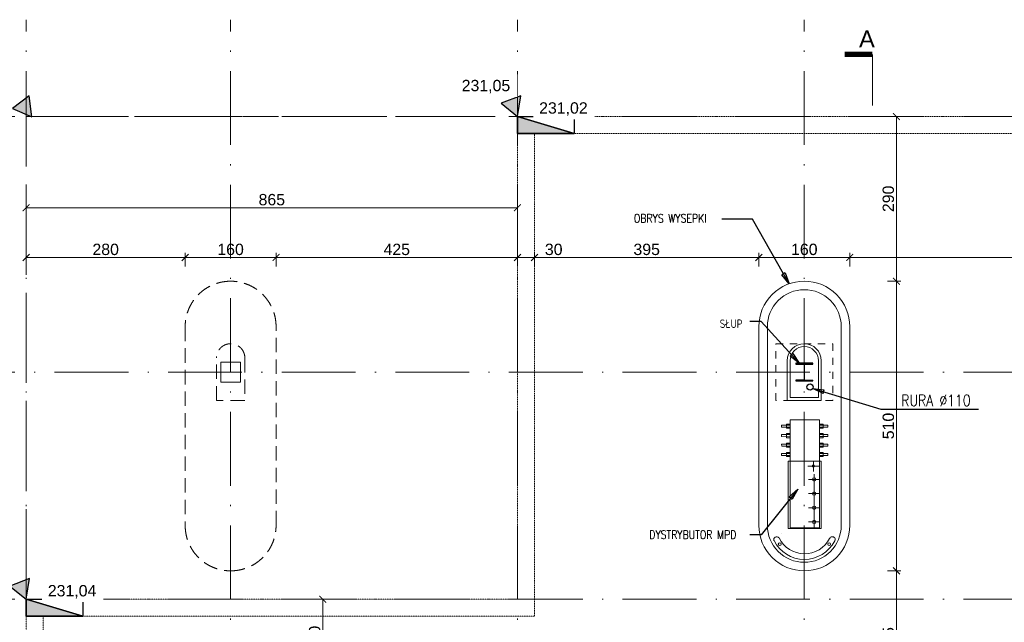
# Model space of a CAD drawing. Extents: x 256490 to 7565828, y -103950 to 5881792.
# Tile 81 of 99: x 266688 to 284023, y -23492 to -12881. Entities that reach past the tile are written whole.
import ezdxf

# ---------------------------------------------------------------- set-up
doc = ezdxf.new("R2010")
doc.units = 0
doc.header["$MEASUREMENT"] = 0
for name, pattern in [('DASHDOT', [20, 13, -3.4, 0.2, -3.4]), ('DASHED', [19.05, 12.7, -6.35]), ('GLOBAL-DASH-DOT-1', [18.5, 12, -3, 0.5, -3]), ('HIDDEN2', [6.175, 3.175, -3]), ('Przerywana', [500, 300, -200])]:
    doc.linetypes.add(name, pattern=pattern)
for name, color, linetype, lineweight in [('-AGP1_widokowe', 7, 'Continuous', 15), ('_A_LINIA KROJENIA', 51, 'GLOBAL-DASH-DOT-1', 18), ('_A_LINIA KROJENIA TEKST', 41, 'GLOBAL-DASH-DOT-1', 25), ('BK_Beton', 140, 'Continuous', 15), ('BK_Opisy', 31, 'Continuous', 20), ('CZ-GR', 14, 'Continuous', 30), ('CZ-SR', 106, 'Continuous', 13), ('linii', 7, 'Continuous', 15), ('OSIE', 7, 'Continuous', 5), ('Wiata', 250, 'Continuous', 20)]:
    doc.layers.add(name, color=color, linetype=linetype, lineweight=lineweight)
for name, color, linetype in [('100_rzut_okna', 1, 'Continuous'), ('g dystrybutory', 7, 'Continuous'), ('TB_WYMIAROWANIE', 5, 'Continuous')]:
    doc.layers.add(name, color=color, linetype=linetype)
doc.layers.add('wymiary', color=7, linetype='Continuous', lineweight=5, true_color=0x7f7f7f)
doc.layers.add('zz-odwodnienie', color=7, linetype='Continuous', true_color=0x334f61)
doc.styles.add('ARIAL', font='arial.ttf')
doc.styles.add('ROMANS', font='simplex.shx', dxfattribs={"width": 0.8, "oblique": 15})
doc.styles.add('styl1', font='simplex.shx', dxfattribs={"oblique": 5})
doc.dimstyles.new('1_100', dxfattribs={"dimscale": 10, "dimtxt": 25, "dimasz": 20, "dimexe": 10, "dimexo": 10, "dimgap": 1, "dimtad": 0, "dimdec": 0, "dimzin": 0, "dimdsep": 46, "dimtxsty": 'ROMANS', "dimblk1": 'OBLIQUE', "dimblk2": 'OBLIQUE', "dimsah": 1, "dimcen": 0, "dimdle": 10, "dimclrd": 256, "dimclre": 256, "dimclrt": 2, "dimadec": 0, "dimazin": 0, "dimtfac": 0.4, "dimtdec": 0, "dimtmove": 0, "dimatfit": 3, "dimldrblk": 'CLOSEDBLANK', "dimfxl": 1, "dimtvp": 1, "dimtolj": 1, "dimtzin": 0, "dimarcsym": 0})
doc.dimstyles.new('mosstowy 1-100', dxfattribs={"dimscale": 20, "dimtxt": 10, "dimasz": 6, "dimexe": 4, "dimexo": 4, "dimgap": 2, "dimtad": 1, "dimdec": 0, "dimlfac": 0.1, "dimtxsty": 'ARIAL', "dimblk": 'ARCHTICK', "dimcen": 4, "dimclrd": 256, "dimclre": 256, "dimclrt": 7, "dimadec": 0, "dimazin": 0, "dimtfac": 1, "dimtdec": 0, "dimtmove": 1, "dimatfit": 3, "dimfxl": 8, "dimfxlon": 1, "dimlwd": -1, "dimlwe": 9, "dimarcsym": 0})

# ---------------------------------------------------------------- blocks, each defined once
blk = doc.blocks.new('_ArchTick')
at = {"layer": '100_rzut_okna', "color": 0, "linetype": 'Continuous', "const_width": 0.15}
blk.add_lwpolyline([(-0.5, -0.5), (0.5, 0.5)], dxfattribs=at)
blk = doc.blocks.new('*D1612')
at = {"layer": 'Defpoints', "color": 0}
for p in [(280502, -22585), (282124, -22585), (280502, -25035)]:
    blk.add_point(p, dxfattribs=at)
at = {"layer": 'wymiary', "lineweight": 9}
for p, q in [((281964, -22585), (282204, -22585)), ((281964, -25035), (282204, -25035))]:
    blk.add_line(p, q, dxfattribs=at)
at = {"layer": 'wymiary'}
blk.add_line((282124, -25035), (282124, -22585), dxfattribs=at)
at = {"layer": 'wymiary', "xscale": 120, "yscale": 120, "zscale": 120}
for p, rotation in [((282124, -22585), 90), ((282124, -25035), 270)]:
    blk.add_blockref('_ArchTick', p, dxfattribs=dict(at, rotation=rotation))
at = {"layer": 'wymiary', "color": 7, "insert": (281982, -23810), "char_height": 200, "attachment_point": 5, "rotation": 90, "style": 'ARIAL'}
blk.add_mtext('245', dxfattribs=at)
blk = doc.blocks.new('*D1613')
at = {"layer": 'Defpoints', "color": 0}
for p in [(280502, -17487), (282124, -17487), (280502, -22585)]:
    blk.add_point(p, dxfattribs=at)
at = {"layer": 'wymiary', "lineweight": 9}
for p, q in [((281964, -17487), (282204, -17487)), ((281964, -22585), (282204, -22585))]:
    blk.add_line(p, q, dxfattribs=at)
at = {"layer": 'wymiary'}
blk.add_line((282124, -22585), (282124, -17487), dxfattribs=at)
at = {"layer": 'wymiary', "xscale": 120, "yscale": 120, "zscale": 120}
for p, rotation in [((282124, -17487), 90), ((282124, -22585), 270)]:
    blk.add_blockref('_ArchTick', p, dxfattribs=dict(at, rotation=rotation))
at = {"layer": 'wymiary', "color": 7, "insert": (281982, -20036), "char_height": 200, "attachment_point": 5, "rotation": 90, "style": 'ARIAL'}
blk.add_mtext('510', dxfattribs=at)
blk = doc.blocks.new('*D1615')
at = {"layer": 'Defpoints', "color": 0}
for p in [(280502, -14586), (282124, -14586), (280502, -17486)]:
    blk.add_point(p, dxfattribs=at)
at = {"layer": 'wymiary', "lineweight": 9}
for p, q in [((281964, -14586), (282204, -14586)), ((281964, -17486), (282204, -17486))]:
    blk.add_line(p, q, dxfattribs=at)
at = {"layer": 'wymiary'}
blk.add_line((282124, -17486), (282124, -14586), dxfattribs=at)
at = {"layer": 'wymiary', "xscale": 120, "yscale": 120, "zscale": 120}
for p, rotation in [((282124, -14586), 90), ((282124, -17486), 270)]:
    blk.add_blockref('_ArchTick', p, dxfattribs=dict(at, rotation=rotation))
at = {"layer": 'wymiary', "color": 7, "insert": (281982, -16036), "char_height": 200, "attachment_point": 5, "rotation": 90, "style": 'ARIAL'}
blk.add_mtext('290', dxfattribs=at)
blk = doc.blocks.new('*D1616')
at = {"layer": 'Defpoints', "color": 0}
for p in [(270402, -23086), (272024, -23086), (270402, -24486)]:
    blk.add_point(p, dxfattribs=at)
at = {"layer": 'wymiary', "lineweight": 9}
for p, q in [((271864, -23086), (272104, -23086)), ((271864, -24486), (272104, -24486))]:
    blk.add_line(p, q, dxfattribs=at)
at = {"layer": 'wymiary'}
blk.add_line((272024, -24486), (272024, -23086), dxfattribs=at)
at = {"layer": 'wymiary', "xscale": 120, "yscale": 120, "zscale": 120}
for p, rotation in [((272024, -23086), 90), ((272024, -24486), 270)]:
    blk.add_blockref('_ArchTick', p, dxfattribs=dict(at, rotation=rotation))
at = {"layer": 'wymiary', "color": 7, "insert": (271882, -23786), "char_height": 200, "attachment_point": 5, "rotation": 90, "style": 'ARIAL'}
blk.add_mtext('140', dxfattribs=at)
blk = doc.blocks.new('*D1620')
at = {"layer": 'Defpoints', "color": 0}
for p in [(281302, -17069), (281302, -18286), (289802, -18364)]:
    blk.add_point(p, dxfattribs=at)
at = {"layer": 'wymiary', "lineweight": 9}
for p, q in [((281302, -17229), (281302, -16989)), ((289802, -17229), (289802, -16989))]:
    blk.add_line(p, q, dxfattribs=at)
at = {"layer": 'wymiary'}
blk.add_line((289802, -17069), (281302, -17069), dxfattribs=at)
at = {"layer": 'wymiary', "xscale": 120, "yscale": 120, "zscale": 120, "rotation": 180}
blk.add_blockref('_ArchTick', (281302, -17069), dxfattribs=at)
at = {"layer": 'wymiary', "xscale": 120, "yscale": 120, "zscale": 120}
blk.add_blockref('_ArchTick', (289802, -17069), dxfattribs=at)
at = {"layer": 'wymiary', "color": 7, "insert": (285552, -16927), "char_height": 200, "attachment_point": 5, "style": 'ARIAL'}
blk.add_mtext('850', dxfattribs=at)
blk = doc.blocks.new('*D1621')
at = {"layer": 'Defpoints', "color": 0}
for p in [(279702, -17069), (279702, -18286), (281302, -18286)]:
    blk.add_point(p, dxfattribs=at)
at = {"layer": 'wymiary', "lineweight": 9}
for p, q in [((279702, -17229), (279702, -16989)), ((281302, -17229), (281302, -16989))]:
    blk.add_line(p, q, dxfattribs=at)
at = {"layer": 'wymiary'}
blk.add_line((281302, -17069), (279702, -17069), dxfattribs=at)
at = {"layer": 'wymiary', "xscale": 120, "yscale": 120, "zscale": 120, "rotation": 180}
blk.add_blockref('_ArchTick', (279702, -17069), dxfattribs=at)
at = {"layer": 'wymiary', "xscale": 120, "yscale": 120, "zscale": 120}
blk.add_blockref('_ArchTick', (281302, -17069), dxfattribs=at)
at = {"layer": 'wymiary', "color": 7, "insert": (280502, -16927), "char_height": 200, "attachment_point": 5, "style": 'ARIAL'}
blk.add_mtext('160', dxfattribs=at)
blk = doc.blocks.new('*D1622')
at = {"layer": 'Defpoints', "color": 0}
for p in [(271202, -17069), (275452, -18429), (271202, -18670)]:
    blk.add_point(p, dxfattribs=at)
at = {"layer": 'wymiary', "lineweight": 9}
for p, q in [((271202, -17229), (271202, -16989)), ((275452, -17229), (275452, -16989))]:
    blk.add_line(p, q, dxfattribs=at)
at = {"layer": 'wymiary'}
blk.add_line((275452, -17069), (271202, -17069), dxfattribs=at)
at = {"layer": 'wymiary', "xscale": 120, "yscale": 120, "zscale": 120, "rotation": 180}
blk.add_blockref('_ArchTick', (271202, -17069), dxfattribs=at)
at = {"layer": 'wymiary', "xscale": 120, "yscale": 120, "zscale": 120}
blk.add_blockref('_ArchTick', (275452, -17069), dxfattribs=at)
at = {"layer": 'wymiary', "color": 7, "insert": (273327, -16927), "char_height": 200, "attachment_point": 5, "style": 'ARIAL'}
blk.add_mtext('425', dxfattribs=at)
blk = doc.blocks.new('*D1623')
at = {"layer": 'Defpoints', "color": 0}
for p in [(269602, -17069), (269602, -18286), (271201, -18239)]:
    blk.add_point(p, dxfattribs=at)
at = {"layer": 'wymiary', "lineweight": 9}
for p, q in [((269602, -17229), (269602, -16989)), ((271201, -17229), (271201, -16989))]:
    blk.add_line(p, q, dxfattribs=at)
at = {"layer": 'wymiary'}
blk.add_line((271201, -17069), (269602, -17069), dxfattribs=at)
at = {"layer": 'wymiary', "xscale": 120, "yscale": 120, "zscale": 120, "rotation": 180}
blk.add_blockref('_ArchTick', (269602, -17069), dxfattribs=at)
at = {"layer": 'wymiary', "xscale": 120, "yscale": 120, "zscale": 120}
blk.add_blockref('_ArchTick', (271201, -17069), dxfattribs=at)
at = {"layer": 'wymiary', "color": 7, "insert": (270401, -16927), "char_height": 200, "attachment_point": 5, "style": 'ARIAL'}
blk.add_mtext('160', dxfattribs=at)
blk = doc.blocks.new('*D1624')
at = {"layer": 'Defpoints', "color": 0}
for p in [(266802, -17069), (266802, -18049), (269602, -18625)]:
    blk.add_point(p, dxfattribs=at)
at = {"layer": 'wymiary', "lineweight": 9}
for p, q in [((266802, -17229), (266802, -16989)), ((269602, -17229), (269602, -16989))]:
    blk.add_line(p, q, dxfattribs=at)
at = {"layer": 'wymiary'}
blk.add_line((269602, -17069), (266802, -17069), dxfattribs=at)
at = {"layer": 'wymiary', "xscale": 120, "yscale": 120, "zscale": 120, "rotation": 180}
blk.add_blockref('_ArchTick', (266802, -17069), dxfattribs=at)
at = {"layer": 'wymiary', "xscale": 120, "yscale": 120, "zscale": 120}
blk.add_blockref('_ArchTick', (269602, -17069), dxfattribs=at)
at = {"layer": 'wymiary', "color": 7, "insert": (268202, -16927), "char_height": 200, "attachment_point": 5, "style": 'ARIAL'}
blk.add_mtext('280', dxfattribs=at)
blk = doc.blocks.new('dys')
at = {"layer": 'g dystrybutory', "color": 0, "lineweight": 9, "ltscale": 2}
for p, q in [((4219645, 944803, 0), (4220115, 945011, 0)), ((4220115, 945011, 0), (4220886, 943272, 0)), ((4220415, 943064, 0), (4219645, 944803, 0)), ((4219687, 944707, 0), (4219861, 944784, 0)), ((4220111, 943977, 0), (4219729, 944840, 0)), ((4220415, 943064, 0), (4220886, 943272, 0))]:
    blk.add_line(p, q, dxfattribs=at)
at = {"layer": 'g dystrybutory', "color": 0, "linetype": 'Przerywana', "lineweight": 9, "ltscale": 2}
for p, q in [((4219788, 944478, 0), (4219962, 944555, 0)), ((4219890, 944250, 0), (4220063, 944327, 0)), ((4219991, 944021, 0), (4220164, 944098, 0)), ((4220621, 943951, 0), (4220090, 943716, 0)), ((4220591, 943938, 0), (4220120, 943729, 0)), ((4220220, 943764, 0), (4220143, 943938, 0)), ((4220097, 943812, 0), (4220271, 943889, 0))]:
    blk.add_line(p, q, dxfattribs=at)
at = {"layer": 'g dystrybutory', "color": 0, "lineweight": 9, "ltscale": 2, "elevation": 0}
for points in [[(4220090, 943716), (4219610, 944800), (4220141, 945034), (4220621, 943951)], [(4220646, 943814), (4220632, 943846), (4220768, 943907), (4220782, 943875)], [(4220721, 943645), (4220691, 943711), (4220751, 943738), (4220780, 943671)], [(4220713, 943662), (4220699, 943694), (4220835, 943754), (4220850, 943722)], [(4220175, 943606), (4220161, 943638), (4220024, 943577), (4220038, 943545)], [(4220183, 943588), (4220153, 943655), (4220093, 943629), (4220123, 943562)], [(4220788, 943492), (4220759, 943559), (4220818, 943586), (4220848, 943519)], [(4220781, 943510), (4220766, 943542), (4220903, 943602), (4220917, 943570)], [(4220242, 943453), (4220228, 943485), (4220092, 943425), (4220106, 943393)], [(4220250, 943436), (4220220, 943503), (4220161, 943476), (4220190, 943410)], [(4220856, 943340), (4220826, 943407), (4220886, 943433), (4220915, 943366)], [(4220848, 943358), (4220834, 943389), (4220970, 943450), (4220984, 943418)], [(4220310, 943301), (4220295, 943333), (4220159, 943273), (4220173, 943241)], [(4220317, 943284), (4220288, 943351), (4220228, 943324), (4220258, 943257)], [(4220377, 943149), (4220363, 943181), (4220226, 943120), (4220241, 943088)], [(4220385, 943132), (4220355, 943198), (4220296, 943172), (4220325, 943105)]]:
    blk.add_lwpolyline(points, close=True, dxfattribs=at)
blk.add_lwpolyline([(4220621, 943951), (4220141, 945034), (4219610, 944800), (4220090, 943716)], dxfattribs=at)
at = {"layer": 'g dystrybutory', "color": 0, "linetype": 'Przerywana', "lineweight": 9, "ltscale": 2, "elevation": 0}
blk.add_lwpolyline([(4220653, 943797), (4220624, 943864), (4220683, 943890), (4220713, 943823)], close=True, dxfattribs=at)
at = {"layer": 'g dystrybutory', "color": 0, "lineweight": 9, "ltscale": 2}
for centre, radius in [((4219772, 944744, 0), 30), ((4219873, 944516, 0), 30), ((4219974, 944287, 0), 30), ((4220075, 944059, 0), 30), ((4220182, 943849, 0), 21)]:
    blk.add_circle(centre, radius, dxfattribs=at)
at = {"layer": 'g dystrybutory', "color": 0, "lineweight": 9, "extrusion": (-4.68905e-07, 1.03899e-06, 1)}
blk.add_arc((4219915, 944760, -1), 500, 52.5735, 52.6208, dxfattribs=at)
blk = doc.blocks.new('fgdfgdg')
at = {"layer": 'linii', "color": 0, "linetype": 'Continuous'}
for centre in [(7387285.627, 5664768.655), (7387286.352, 5664768.173)]:
    blk.add_circle(centre, 0.025, dxfattribs=at)
for centre, radius, start, end in [((7387286.174, 5664768.691), 0.6, 173.0946, 299.0991), ((7387285.627, 5664768.754), 0.0502, 359.6409, 169.8157), ((7387286.174, 5664768.691), 0.5, 172.7678, 298.7723), ((7387286.444, 5664768.212), 0.0502, 295.8202, 125.6453)]:
    blk.add_arc(centre, radius, start, end, dxfattribs=at)
blk = doc.blocks.new('*D1627')
at = {"layer": 'Defpoints', "color": 0}
for p in [(280502, -17486), (282124, -17486), (280502, -22584)]:
    blk.add_point(p, dxfattribs=at)
at = {"layer": 'wymiary', "lineweight": 9}
for p, q in [((281964, -17486), (282204, -17486)), ((281964, -22584), (282204, -22584))]:
    blk.add_line(p, q, dxfattribs=at)
at = {"layer": 'wymiary'}
blk.add_line((282124, -22584), (282124, -17486), dxfattribs=at)
at = {"layer": 'wymiary', "xscale": 120, "yscale": 120, "zscale": 120}
for p, rotation in [((282124, -17486), 90), ((282124, -22584), 270)]:
    blk.add_blockref('_ArchTick', p, dxfattribs=dict(at, rotation=rotation))
at = {"layer": 'wymiary', "color": 7, "insert": (281982, -20035), "char_height": 200, "attachment_point": 5, "rotation": 90, "style": 'ARIAL'}
blk.add_mtext('510', dxfattribs=at)
blk = doc.blocks.new('*D1628')
at = {"layer": 'Defpoints', "color": 0}
for p in [(279702, -17068), (279702, -18285), (281302, -18285)]:
    blk.add_point(p, dxfattribs=at)
at = {"layer": 'wymiary', "lineweight": 9}
for p, q in [((279702, -17228), (279702, -16988)), ((281302, -17228), (281302, -16988))]:
    blk.add_line(p, q, dxfattribs=at)
at = {"layer": 'wymiary'}
blk.add_line((281302, -17068), (279702, -17068), dxfattribs=at)
at = {"layer": 'wymiary', "xscale": 120, "yscale": 120, "zscale": 120, "rotation": 180}
blk.add_blockref('_ArchTick', (279702, -17068), dxfattribs=at)
at = {"layer": 'wymiary', "xscale": 120, "yscale": 120, "zscale": 120}
blk.add_blockref('_ArchTick', (281302, -17068), dxfattribs=at)
at = {"layer": 'wymiary', "color": 7, "insert": (280502, -16926), "char_height": 200, "attachment_point": 5, "style": 'ARIAL'}
blk.add_mtext('160', dxfattribs=at)
blk = doc.blocks.new('*D1634')
at = {"layer": 'Defpoints', "color": 0}
for p in [(265811, -14586), (275052, -14586), (273367, -31586)]:
    blk.add_point(p, dxfattribs=at)
at = {"layer": 'wymiary', "lineweight": 9}
for p, q in [((265971, -14586), (265731, -14586)), ((265971, -31586), (265731, -31586))]:
    blk.add_line(p, q, dxfattribs=at)
at = {"layer": 'wymiary'}
blk.add_line((265811, -31586), (265811, -14586), dxfattribs=at)
at = {"layer": 'wymiary', "xscale": 120, "yscale": 120, "zscale": 120}
for p, rotation in [((265811, -14586), 90), ((265811, -31586), 270)]:
    blk.add_blockref('_ArchTick', p, dxfattribs=dict(at, rotation=rotation))
at = {"layer": 'wymiary', "color": 7, "insert": (265669, -23086), "char_height": 200, "attachment_point": 5, "rotation": 90, "style": 'ARIAL'}
blk.add_mtext('1700', dxfattribs=at)
blk = doc.blocks.new('_ClosedBlank')
at = {"layer": 'TB_WYMIAROWANIE', "color": 0, "lineweight": -2}
for p, q in [((-1, 0.167), (0, 0)), ((-1, 0.167), (-1, -0.167)), ((0, 0), (-1, -0.167))]:
    blk.add_line(p, q, dxfattribs=at)
blk = doc.blocks.new('_Oblique')
at = {"color": 0, "lineweight": -2}
blk.add_line((-0.5, -0.5), (0.5, 0.5), dxfattribs=at)
blk = doc.blocks.new('FDSFSDFF')
at = {"layer": 'OSIE', "linetype": 'DASHDOT', "ltscale": 100}
for p, q in [((266802, -83482), (266802, -63277)), ((270402, -83482), (270402, -63277)), ((275452, -83482), (275452, -63277)), ((280502, -83482), (280502, -63277)), ((265302, -64982), (296302, -64982)), ((265302, -69482), (296302, -69482)), ((265302, -73482), (296302, -73482))]:
    blk.add_line(p, q, dxfattribs=at)
blk = doc.blocks.new('*D1635')
at = {"layer": 'Defpoints', "color": 0}
for p in [(275752, -17069), (275452, -18162), (275752, -18162)]:
    blk.add_point(p, dxfattribs=at)
at = {"layer": 'wymiary', "lineweight": 9}
for p, q in [((275452, -17229), (275452, -16989)), ((275752, -17229), (275752, -16989))]:
    blk.add_line(p, q, dxfattribs=at)
at = {"layer": 'wymiary'}
for p, q in [((275452, -17069), (275752, -17069)), ((275752, -17069), (276273, -17069))]:
    blk.add_line(p, q, dxfattribs=at)
at = {"layer": 'wymiary', "xscale": 120, "yscale": 120, "zscale": 120, "rotation": 180}
blk.add_blockref('_ArchTick', (275452, -17069), dxfattribs=at)
at = {"layer": 'wymiary', "xscale": 120, "yscale": 120, "zscale": 120}
blk.add_blockref('_ArchTick', (275752, -17069), dxfattribs=at)
at = {"layer": 'wymiary', "color": 7, "insert": (276090, -16927), "char_height": 200, "attachment_point": 5, "style": 'ARIAL'}
blk.add_mtext('30', dxfattribs=at)
blk = doc.blocks.new('*D1636')
at = {"layer": 'Defpoints', "color": 0}
for p in [(279702, -17069), (275752, -17769), (279702, -18724)]:
    blk.add_point(p, dxfattribs=at)
at = {"layer": 'wymiary', "lineweight": 9}
for p, q in [((275752, -17229), (275752, -16989)), ((279702, -17229), (279702, -16989))]:
    blk.add_line(p, q, dxfattribs=at)
at = {"layer": 'wymiary'}
blk.add_line((275752, -17069), (279702, -17069), dxfattribs=at)
at = {"layer": 'wymiary', "xscale": 120, "yscale": 120, "zscale": 120, "rotation": 180}
blk.add_blockref('_ArchTick', (275752, -17069), dxfattribs=at)
at = {"layer": 'wymiary', "xscale": 120, "yscale": 120, "zscale": 120}
blk.add_blockref('_ArchTick', (279702, -17069), dxfattribs=at)
at = {"layer": 'wymiary', "color": 7, "insert": (277727, -16927), "char_height": 200, "attachment_point": 5, "style": 'ARIAL'}
blk.add_mtext('395', dxfattribs=at)
blk = doc.blocks.new('GFGDGDFG')
at = {"layer": '_A_LINIA KROJENIA', "color": 1, "linetype": 'Continuous'}
blk.add_line((38785, -13690), (38785, -12790), dxfattribs=at)
at = {"layer": '_A_LINIA KROJENIA', "color": 1, "linetype": 'Continuous', "const_width": 93.9}
blk.add_lwpolyline([(38785, -12790), (38294, -12790)], dxfattribs=at)
at = {"layer": '_A_LINIA KROJENIA TEKST', "color": 1, "style": 'ARIAL'}
blk.add_text('A', height=300, dxfattribs=at).set_placement((38547, -12669))
blk = doc.blocks.new('*D1639')
at = {"layer": 'Defpoints', "color": 0}
for p in [(268124, -14586), (266197, -19086), (268124, -19086)]:
    blk.add_point(p, dxfattribs=at)
at = {"layer": 'wymiary', "lineweight": 9}
for p, q in [((266357, -14586), (266117, -14586)), ((266357, -19086), (266117, -19086))]:
    blk.add_line(p, q, dxfattribs=at)
at = {"layer": 'wymiary'}
blk.add_line((266197, -14586), (266197, -19086), dxfattribs=at)
at = {"layer": 'wymiary', "xscale": 120, "yscale": 120, "zscale": 120}
for p, rotation in [((266197, -14586), 90), ((266197, -19086), 270)]:
    blk.add_blockref('_ArchTick', p, dxfattribs=dict(at, rotation=rotation))
at = {"layer": 'wymiary', "color": 7, "insert": (266055, -16836), "char_height": 200, "attachment_point": 5, "rotation": 90, "style": 'ARIAL'}
blk.add_mtext('450', dxfattribs=at)
blk = doc.blocks.new('*D1641')
at = {"layer": 'Defpoints', "color": 0}
for p in [(275452, -16193), (266802, -20865), (275452, -20865)]:
    blk.add_point(p, dxfattribs=at)
at = {"layer": 'wymiary', "lineweight": 9}
for p, q in [((266802, -16353), (266802, -16113)), ((275452, -16353), (275452, -16113))]:
    blk.add_line(p, q, dxfattribs=at)
at = {"layer": 'wymiary'}
blk.add_line((266802, -16193), (275452, -16193), dxfattribs=at)
at = {"layer": 'wymiary', "xscale": 120, "yscale": 120, "zscale": 120, "rotation": 180}
blk.add_blockref('_ArchTick', (266802, -16193), dxfattribs=at)
at = {"layer": 'wymiary', "xscale": 120, "yscale": 120, "zscale": 120}
blk.add_blockref('_ArchTick', (275452, -16193), dxfattribs=at)
at = {"layer": 'wymiary', "color": 7, "insert": (271127, -16051), "char_height": 200, "attachment_point": 5, "style": 'ARIAL'}
blk.add_mtext('865', dxfattribs=at)
blk = doc.blocks.new('Part-132314455-1394 - 1325')
at = {"layer": 'CZ-GR', "linetype": 'Continuous'}
for p, q in [((72.5964, -237.3824), (69.5964, -237.3824)), ((69.5964, -237.3824), (69.5964, -237.5374)), ((72.5964, -237.5374), (72.5964, -237.3824)), ((69.5964, -237.5374), (71.0514, -237.5374)), ((71.0514, -237.5374), (71.0514, -240.3274)), ((71.1414, -240.3274), (71.1414, -237.5374)), ((71.1414, -237.5374), (72.5964, -237.5374)), ((71.0514, -240.3274), (69.5964, -240.3274)), ((69.5964, -240.3274), (69.5964, -240.4824)), ((69.5964, -240.4824), (72.5964, -240.4824)), ((71.1414, -240.3274), (72.5964, -240.3274)), ((72.5964, -240.4824), (72.5964, -240.3274))]:
    blk.add_line(p, q, dxfattribs=at)
blk = doc.blocks.new('fgdfsgfgsg')
at = {"layer": 'linii', "linetype": 'Continuous'}
for p, q in [((41509, -25241), (40909, -25241)), ((40909, -25241), (40909, -25941)), ((41509, -25941), (41509, -25241))]:
    blk.add_line(p, q, dxfattribs=at)
at = {"layer": 'linii', "linetype": 'HIDDEN2', "ltscale": 40}
blk.add_lwpolyline([(41709, -25241), (40709, -25241), (40709, -26241), (41709, -26241)], close=True, dxfattribs=at)
at = {"layer": 'linii', "flags": 128}
blk.add_lwpolyline([(40959, -25291), (41459, -25291), (41459, -25941, -1), (40959, -25941)], format="xyb", close=True, dxfattribs=at)
at = {"layer": 'linii', "linetype": 'Continuous'}
blk.add_arc((41209, -25941), 300, 180, 360, dxfattribs=at)
blk = doc.blocks.new('d_rzędna')
at = {"layer": 'zz-odwodnienie'}
blk.add_hatch(color=0, dxfattribs=at).paths.add_polyline_path([(0, 0), (0.369, 0.639), (-0.369, 0.639)])
at = {"layer": 'zz-odwodnienie', "color": 0}
for p, q in [((-0.369, 0.639), (0, 0)), ((0.369, 0.639), (-0.369, 0.639)), ((-0.369, 0.639), (0, 0)), ((0.369, 0.639), (-0.369, 0.639)), ((0, 0), (0.369, 0.639)), ((0, 0), (0.369, 0.639))]:
    blk.add_line(p, q, dxfattribs=at)
blk = doc.blocks.new('d_wpust')
at = {"layer": 'zz-odwodnienie'}
blk.add_hatch(color=0, dxfattribs=at).paths.add_polyline_path([(-0.5, 0.6), (0.5, 0), (-0.5, 0)])
at = {"layer": 'zz-odwodnienie', "color": 0}
for p, q in [((-0.5, 0.6), (0.5, 0)), ((-0.5, 0), (-0.5, 0.6)), ((-0.5, 0.6), (0.5, 0.6)), ((0.5, 0.6), (0.5, 0)), ((0.5, 0), (-0.5, 0))]:
    blk.add_line(p, q, dxfattribs=at)
blk.add_lwpolyline([(-0.5, 0.6), (-0.5, 0), (0.5, 0)], close=True, dxfattribs=at)
blk = doc.blocks.new('GFHGHGFHGFHGF')
at = {"layer": 'zz-odwodnienie'}
for p, xscale, yscale, zscale, rotation in [((217975, -26064, 0), 500.0000000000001, 500.0000000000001, 500.0000000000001, 140.9201335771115), ((209367, -26433, 0), 499.9999999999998, 499.9999999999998, 499.9999999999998, 37.18013530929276), ((209325, -34564, 0), 500.0000000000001, 500.0000000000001, 500.0000000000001, 140.9201335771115)]:
    blk.add_blockref('d_rzędna', p, dxfattribs=dict(at, xscale=xscale, yscale=yscale, zscale=zscale, rotation=rotation))
at = {"layer": 'zz-odwodnienie', "linetype": 'Continuous', "xscale": 999.9999999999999, "yscale": 499.9999999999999, "zscale": 999.9999999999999, "rotation": 0.05661014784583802}
for p in [(218417, -26728, 0), (209767, -35228, 0)]:
    blk.add_blockref('d_wpust', p, dxfattribs=at)
at = {"layer": 'zz-odwodnienie', "lineweight": 13, "char_height": 200, "width": 876.77, "attachment_point": 1, "style": 'ARIAL', "bg_fill": 2}
for s, insert in [('231,05', (216935, -25783, 0)), ('231,02', (218298, -26178, 0)), ('231,04', (209648, -34678, 0))]:
    blk.add_mtext(s, dxfattribs=dict(at, insert=insert))

msp = doc.modelspace()

# ---------------------------------------------------------------- linework, layer by layer
at = {"layer": '-AGP1_widokowe', "linetype": 'DASHED', "ltscale": 0.01}
msp.add_lwpolyline([(294202, -14586), (294202, -31586), (266802, -31586), (266802, -23086), (275452, -23086), (275452, -14586), (294202, -14586)], dxfattribs=at)
msp.add_lwpolyline([(293902, -14886), (293902, -31286), (267102, -31286), (267102, -23386), (275752, -23386), (275752, -14886)], close=True, dxfattribs=at)
at = {"layer": '-AGP1_widokowe', "ltscale": 2}
for points in [[(279702, -18285.3), (279702, -21785.3, 0.4142136), (280502, -22585.3), (280502, -22585.3, 0.4142136), (281302, -21785.3), (281302, -18285.3, 0.4142136), (280502, -17485.3), (280502, -17485.3, 0.4142136)], [(279852, -18285.3), (279852, -21785.3, 0.4142136), (280502, -22435.3, 0.4142136), (281152, -21785.3), (281152, -18285.3, 0.4142136), (280502, -17635.3, 0.4142136)]]:
    msp.add_lwpolyline(points, format="xyb", close=True, dxfattribs=at)
at = {"layer": 'CZ-SR', "color": 7, "lineweight": 25}
msp.add_circle((280602.3, -19347.1), 55, dxfattribs=at)
at = {"layer": 'Wiata', "color": 1, "linetype": 'DASHED', "ltscale": 50}
msp.add_lwpolyline([(266802, -23086), (266802, -14586), (275452, -14586)], dxfattribs=at)
at = {"layer": 'Wiata', "color": 1, "linetype": 'DASHED', "ltscale": 20}
for points in [[(269602, -18286), (269602, -21786, 0.4142136), (270402, -22586), (270402, -22586, 0.4142136), (271202, -21786), (271202, -18286, 0.4142136), (270402, -17486), (270402, -17486, 0.4142136)], [(270152, -18836.8, -1), (270652, -18836.8), (270652, -19586.8), (270152, -19586.8)]]:
    msp.add_lwpolyline(points, format="xyb", close=True, dxfattribs=at)
for points in [[(270227, -18911.8), (270227, -19261.8), (270577, -19261.8), (270577, -18911.8)], [(270227, -19261.8), (270227, -18911.8), (270577, -18911.8), (270577, -19261.8)]]:
    msp.add_lwpolyline(points, close=True, dxfattribs=at)

# ---------------------------------------------------------------- block references
at = {"xscale": 100, "yscale": 100, "zscale": 100}
msp.add_blockref('Part-132314455-1394 - 1325', (273392.4, 4807.2), dxfattribs=at)
at = {"layer": 'BK_Beton', "xscale": -1, "rotation": 180}
msp.add_blockref('fgdfsgfgsg', (239292.6, -44827.4), dxfattribs=at)
at = {"layer": 'linii'}
for name, p in [('FDSFSDFF', (0, 50395.6)), ('GFGDGDFG', (242917.5, -701.3))]:
    msp.add_blockref(name, p, dxfattribs=at)
at = {"layer": 'linii', "rotation": 156.1339450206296}
msp.add_blockref('dys', (4521873.9, -865081.3, -0.2), dxfattribs=at)
at = {"layer": 'linii', "color": 0, "linetype": 'Continuous', "lineweight": 18, "xscale": 1000, "yscale": 1000, "zscale": 1000, "rotation": 33.60389962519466}
msp.add_blockref('fgdfgdg', (-3017312559, -8806595093.2, 0), dxfattribs=at)

# ---------------------------------------------------------------- texts
at = {"layer": 'BK_Opisy', "width": 0.8}
for s, height, style, p in [('OBRYS WYSEPKI', 150, 'styl1', (277501.2, -16453.5)), ('SŁUP', 150, 'styl1', (279013, -18309.7, 0)), ('RURA %%c110', 200, 'ROMANS', (282209.5, -19683.9)), ('DYSTRYBUTOR MPD ', 150, 'styl1', (277773, -22023.4, 0))]:
    msp.add_text(s, height=height, dxfattribs=dict(at, style=style)).set_placement(p)

# ---------------------------------------------------------------- dimensions: what is measured, and where the dimension line sits
at = {"layer": 'wymiary'}
for base, p1, p2, picture, middle in [((265811, -14586), (273367.4, -31586), (275052, -14586), '*D1634', (265668.9, -23086)), ((266197, -19086), (268123.8, -14586), (268123.8, -19086), '*D1639', (266054.9, -16836)), ((282124, -14586), (280502, -17486), (280502, -14586), '*D1615', (281981.9, -16036)), ((282124, -17486), (280502, -22584), (280502, -17486), '*D1627', (281981.9, -20035)), ((282124, -17486.7), (280502, -22584.7), (280502, -17486.7), '*D1613', (281981.9, -20035.7)), ((282124, -22584.7), (280501.7, -25034.9, 0), (280502, -22584.7), '*D1612', (281981.9, -23809.8)), ((272024, -23085.7), (270402, -24486), (270402, -23085.7), '*D1616', (271881.9, -23785.8))]:
    dim = msp.add_linear_dim(base=base, p1=p1, p2=p2, angle=90, dimstyle='mosstowy 1-100', override={"dimblk": 'ArchTick'}, dxfattribs=at)
    dim.commit()
    dim.dimension.update_dxf_attribs({"geometry": picture, "text_midpoint": middle})
for base, p1, p2, picture, middle in [((275452, -16193), (266802, -20865.1), (275452, -20865.1), '*D1641', (271127, -16050.9)), ((266802, -17069.1), (269602, -18624.6), (266802, -18048.7), '*D1624', (268202, -16926.9)), ((269602, -17069.1), (271200.6, -18239.1), (269602, -18286), '*D1623', (270401.3, -16926.9)), ((271202, -17069.1), (275452, -18429.3), (271202, -18670), '*D1622', (273327, -16926.9)), ((279702, -17069.1), (275752, -17769), (279702, -18723.8), '*D1636', (277727, -16926.9)), ((279702, -17068.4), (281302, -18285.3), (279702, -18285.3), '*D1628', (280502, -16926.3)), ((279702, -17069.1), (281302, -18286), (279702, -18286), '*D1621', (280502, -16926.9)), ((281302, -17069.1), (289802, -18364.2), (281302, -18286), '*D1620', (285552, -16926.9))]:
    dim = msp.add_linear_dim(base=base, p1=p1, p2=p2, dimstyle='mosstowy 1-100', override={"dimblk": 'ArchTick'}, dxfattribs=at)
    dim.commit()
    dim.dimension.update_dxf_attribs({"geometry": picture, "text_midpoint": middle})
dim = msp.add_linear_dim(base=(275752, -17069.1), p1=(275452, -18162), p2=(275752, -18162), dimstyle='mosstowy 1-100', override={"dimblk": 'ArchTick'}, dxfattribs=at)
dim.commit()
dim.dimension.update_dxf_attribs({"geometry": '*D1635', "text_midpoint": (276090.5, -17069.1), "dimtype": 160})

# ---------------------------------------------------------------- leaders
at = {"layer": 'TB_WYMIAROWANIE', "lineweight": 5}
for points in [[(280237.2, -17530.4), (279588.8, -16393.9), (279048.4, -16393.9)], [(280410.4, -18931, 0), (279742.1, -18196.8, 0), (279542, -18196.8, 0)], [(280650.9, -19372.9), (281849.7, -19738.3), (283570.3, -19738.3)], [(280388.9, -21147.3, 0), (279740.5, -21950.4, 0), (279540.4, -21950.4, 0)]]:
    msp.add_leader(points, dimstyle='1_100', override={"dimgap": 1, "dimtad": 0}, dxfattribs=at)

# ---------------------------------------------------------------- next in the draw order: block references
at = {"layer": 'linii'}
msp.add_blockref('GFHGHGFHGFHGF', (57535.2, 11842.4, 0), dxfattribs=at)

doc.saveas('drawing.dxf')
